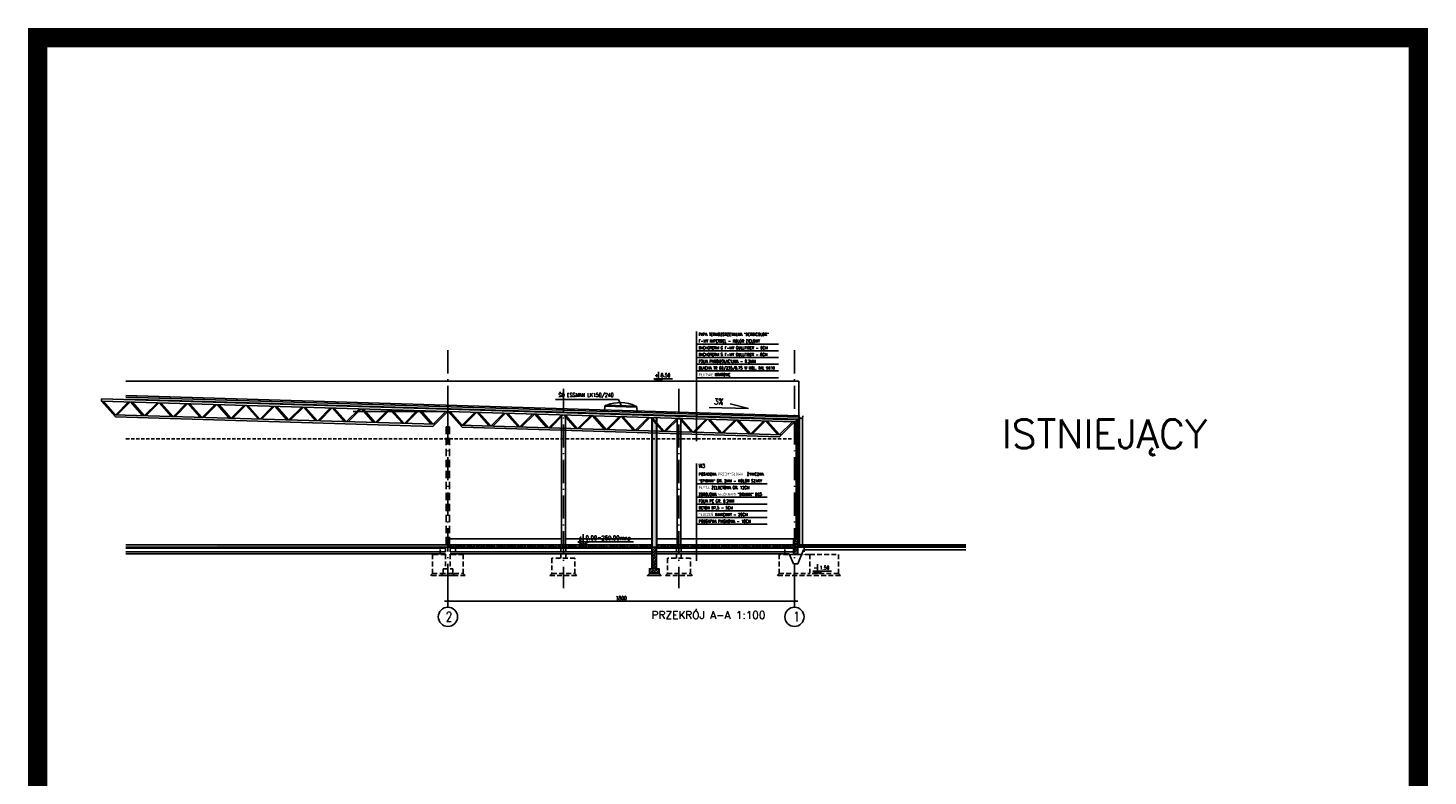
# Model space of a CAD drawing. Extents: x 153948 to 285449, y -89387 to -60195.
# Tile 91 of 100: x 271181 to 278453, y -77980 to -74091. Entities that reach past the tile are written whole.
import ezdxf
from ezdxf.enums import TextEntityAlignment as Align

# ---------------------------------------------------------------- set-up
doc = ezdxf.new("R2010")
doc.units = 0
doc.header["$LTSCALE"] = 100
doc.header["$MEASUREMENT"] = 0
doc.header["$PDMODE"] = 1
for name, pattern in [('ACAD_ISO10W100', [18.5, 12, -3, 0.5, -3]), ('DASHED2', [0.375, 0.25, -0.125]), ('HIDDEN2', [4.7625, 3.175, -1.5875])]:
    doc.linetypes.add(name, pattern=pattern)
doc.layers.get('0').update_dxf_attribs({"linetype": 'CONTINUOUS'})
doc.layers.get('DEFPOINTS').update_dxf_attribs({"linetype": 'CONTINUOUS'})
for name, color, linetype in [('A-BUD-OP', 3, 'CONTINUOUS'), ('A-WYMIARY100', 7, 'CONTINUOUS'), ('FUNDAM', 5, 'DASHED2'), ('GRUNT', 4, 'CONTINUOUS'), ('IZOLACJE', 3, 'CONTINUOUS'), ('K-STA', 2, 'CONTINUOUS'), ('OCIEPLENIE', 8, 'BATTING'), ('OSIE', 8, 'ACAD_ISO10W100'), ('PODWALINA', 6, 'CONTINUOUS'), ('POSADZKA', 13, 'CONTINUOUS'), ('R-----OP', 2, 'CONTINUOUS'), ('R-RAM', 1, 'CONTINUOUS'), ('RYNNY', 2, 'CONTINUOUS'), ('SZRAF', 9, 'CONTINUOUS'), ('TEXT1', 2, 'CONTINUOUS'), ('WIDOK', 11, 'CONTINUOUS'), ('ZELBET', 6, 'CONTINUOUS'), ('ŚWIETLIK', 2, 'CONTINUOUS')]:
    doc.layers.add(name, color=color, linetype=linetype)
doc.layers.add('CEGLA', color=4, linetype='CONTINUOUS', lineweight=30)
doc.layers.add('PANELE', color=3, linetype='CONTINUOUS', lineweight=30)
doc.styles.add('DYBY-NORMALNY-0-8-N', font='ROMANS.SHX', dxfattribs={"width": 0.8})
doc.styles.add('ROMANS', font='romans')
doc.styles.add('TXT3', font='SIMPLEX.SHX', dxfattribs={"width": 0.75, "height": 40})
doc.styles.add('wym_romans', font='romans.shx', dxfattribs={"width": 0.7})
doc.linetypes.add('BATTING', pattern='A,0.0001,-0.1,[134,ltypeshp.shx,S=0.1,R=0,X=-0.1,Y=0],-0.2,[134,ltypeshp.shx,S=0.1,R=180,X=0.1,Y=0],-0.1', length=0.4001)
doc.linetypes.add('ZIGZAG', pattern='A,0.0001,-0.2,[131,ltypeshp.shx,S=0.2,R=0,X=-0.2,Y=0],-0.4,[131,ltypeshp.shx,S=0.2,R=180,X=0.2,Y=0],-0.2', length=0.8001)
doc.dimstyles.new('100_CM_krótki', dxfattribs={"dimscale": 10, "dimtxt": 2, "dimasz": 1.1, "dimexe": 1.7, "dimexo": 2, "dimgap": 0.5, "dimtad": 1, "dimdec": 1, "dimrnd": 0.5, "dimzin": 9, "dimtxsty": 'wym_romans', "dimblk": 'ARCHTICK', "dimcen": 2, "dimdle": 1.7, "dimclrd": 256, "dimclre": 256, "dimclrt": 151, "dimadec": 1, "dimazin": 2, "dimtfac": 1, "dimtdec": 1, "dimtix": 1, "dimtmove": 1, "dimatfit": 2, "dimldrblk": 'ARCHTICK', "dimfxl": 1.8, "dimfxlon": 1, "dimtolj": 1, "dimtzin": 0, "dimlwd": -1, "dimlwe": -1, "dimarcsym": 0})
pattern_1 = [(45, (314127.129, -72322.589), (-8.8388348, 8.8388348), []), (45, (314135.968, -72322.589), (-8.8388348, 8.8388348), [6.25, -3.125])]

# ---------------------------------------------------------------- blocks, each defined once
blk = doc.blocks.new('_ARCHTICK')
at = {"color": 0, "linetype": 'ByBlock', "const_width": 0.15}
blk.add_lwpolyline([(-0.5, -0.5), (0.5, 0.5)], dxfattribs=at)
blk = doc.blocks.new('*D881')
at = {"layer": 'A-WYMIARY100', "transparency": 16777216}
for p, q in [((275178.9, -77070.2), (273344.9, -77070.2)), ((273361.9, -77052.2), (273361.9, -77087.2)), ((275161.9, -77052.2), (275161.9, -77087.2))]:
    blk.add_line(p, q, dxfattribs=at)
at = {"layer": 'DEFPOINTS', "color": 0, "transparency": 16777216}
for p in [(273361.9, -77007.9), (273361.9, -77070.2), (275161.9, -77007.9)]:
    blk.add_point(p, dxfattribs=at)
at = {"layer": 'A-WYMIARY100', "transparency": 16777216, "xscale": 11, "yscale": 11, "zscale": 11, "rotation": 180}
blk.add_blockref('_ARCHTICK', (273361.9, -77070.2), dxfattribs=at)
at = {"layer": 'A-WYMIARY100', "transparency": 16777216, "xscale": 11, "yscale": 11, "zscale": 11}
blk.add_blockref('_ARCHTICK', (275161.9, -77070.2), dxfattribs=at)
at = {"layer": 'A-WYMIARY100', "color": 151, "transparency": 16777216, "insert": (274261.9, -77055.2), "char_height": 20, "attachment_point": 5, "style": 'wym_romans'}
blk.add_mtext('\\A1;1800', dxfattribs=at)
blk = doc.blocks.new('KRATOWN')
at = {"layer": 'K-STA', "ltscale": 0.1}
for p, q in [((1800, 65), (0, 11)), ((1800, 54), (0, 0)), ((0, 0), (77.6, -77.7)), ((10.5, 0.3), (77.2, -66.7)), ((78.3, -66.7), (140.9, 4.2)), ((86.5, -66.4), (149.1, 4.5)), ((218, -62.5), (151.2, 4.5)), ((226.2, -62.2), (159.4, 4.8)), ((228.2, -62.2), (290.8, 8.7)), ((236.4, -61.9), (299.1, 9)), ((367.9, -58), (301.1, 9)), ((376.1, -57.7), (309.4, 9.3)), ((378.1, -57.7), (440.8, 13.2)), ((386.4, -57.4), (449, 13.5)), ((517.8, -53.5), (451.1, 13.5)), ((526.1, -53.2), (459.3, 13.8)), ((528.1, -53.2), (590.7, 17.7)), ((536.3, -52.9), (598.9, 18)), ((667.8, -49), (601, 18)), ((676, -48.8), (609.2, 18.3)), ((678, -48.7), (740.6, 22.2)), ((686.2, -48.4), (748.9, 22.5)), ((817.7, -44.5), (750.9, 22.5)), ((825.9, -44.3), (759.2, 22.8)), ((827.9, -44.2), (890.6, 26.7)), ((836.2, -43.9), (898.8, 27)), ((967.6, -40), (900.9, 27)), ((975.9, -39.8), (909.1, 27.3)), ((977.9, -39.7), (1040.5, 31.2)), ((986.1, -39.4), (1048.7, 31.5)), ((1117.6, -35.5), (1050.8, 31.5)), ((1125.8, -35.3), (1059, 31.8)), ((1127.8, -35.2), (1190.4, 35.7)), ((1136, -35), (1198.6, 36)), ((1267.5, -31), (1200.7, 36)), ((1275.7, -30.8), (1209, 36.3)), ((1277.7, -30.7), (1340.4, 40.2)), ((1286, -30.5), (1348.6, 40.5)), ((1417.4, -26.5), (1350.7, 40.5)), ((1425.6, -26.3), (1358.9, 40.8)), ((1427.7, -26.2), (1490.3, 44.7)), ((1435.9, -26), (1498.5, 45)), ((1567.4, -22), (1500.6, 45)), ((1575.6, -21.8), (1508.8, 45.3)), ((1577.6, -21.7), (1640.2, 49.2)), ((1585.8, -21.5), (1648.4, 49.5)), ((1717.3, -17.5), (1650.5, 49.5)), ((1725.5, -17.3), (1658.8, 49.8)), ((1725.8, -28.3), (1798.4, 54)), ((1727.5, -17.2), (1790.2, 53.7)), ((1800, 54), (1800, 65)), ((1735.8, -17), (66.9, -67)), ((1725.8, -28.3), (77.6, -77.7))]:
    blk.add_line(p, q, dxfattribs=at)

msp = doc.modelspace()

# ---------------------------------------------------------------- hatches: boundary and pattern name
at = {"layer": 'SZRAF', "true_color": 0xbababa}
msp.add_hatch(color=9, dxfattribs=at).paths.add_polyline_path([(274420.92, -76789.52), (274445.92, -76789.52), (274445.92, -76117.04), (274420.92, -76116.29)])
at = {"layer": 'SZRAF'}
h = msp.add_hatch(dxfattribs=at)
h.set_pattern_fill('ANSI33', color=256, scale=50, style=0)
h.set_pattern_definition(pattern_1)
h.paths.add_polyline_path([(272761.92, -76789.52), (272761.92, -76777.52), (272161.92, -76777.52), (272161.92, -76789.52)])
h.paths.add_polyline_path([(273361.92, -76789.52), (273361.92, -76777.52), (272761.92, -76777.52), (272761.92, -76789.52)])
h = msp.add_hatch(dxfattribs=at)
h.set_pattern_fill('ANSI33', color=256, scale=50, style=0)
h.set_pattern_definition(pattern_1)
h.paths.add_polyline_path([(273361.92, -76777.52), (273361.92, -76789.52), (273421.92, -76789.52), (273961.92, -76789.52), (273961.92, -76777.52)])
h.paths.add_polyline_path([(274027.49, -76789.52), (274027.49, -76777.52), (273961.92, -76777.52), (273961.92, -76789.52)])
h.paths.add_polyline_path([(274420.92, -76789.52), (274420.92, -76777.52), (274027.49, -76777.52), (274027.49, -76789.52)])
h = msp.add_hatch(dxfattribs=at)
h.set_pattern_fill('ANSI33', color=256, scale=50, style=0)
h.set_pattern_definition(pattern_1)
h.paths.add_polyline_path([(275016.92, -76789.52), (275016.92, -76777.52), (274445.92, -76777.52), (274445.92, -76789.52)])
h.paths.add_polyline_path([(275016.92, -76777.52), (275016.92, -76789.52), (275126.92, -76789.52), (275126.92, -76777.52)])
h.paths.add_polyline_path([(275161.92, -76789.52), (275161.92, -76777.52), (275126.92, -76777.52), (275126.92, -76789.52)])
h.paths.add_polyline_path([(275156.92, -76789.52), (275161.92, -76789.52), (275161.92, -76777.52), (275156.92, -76777.52)], flags=17)
h = msp.add_hatch(dxfattribs=at)
h.set_pattern_fill('ANSI33', color=256, scale=50, style=0)
h.set_pattern_definition(pattern_1)
h.paths.add_polyline_path([(275156.92, -76827.52), (275178.92, -76827.52), (275178.92, -76747.52), (275156.92, -76747.52)])
h = msp.add_hatch(dxfattribs=at)
h.set_pattern_fill('ANSI33', color=256, scale=50, style=0)
h.set_pattern_definition([(45, (315198.629, -72322.589), (-8.8388348, 8.8388348), []), (45, (315207.468, -72322.589), (-8.8388348, 8.8388348), [6.25, -3.125])])
h.paths.add_polyline_path([(274433.42, -76789.52), (274420.92, -76789.52), (274420.92, -76902.52), (274433.42, -76902.52)])
h.paths.add_polyline_path([(274433.42, -76902.52), (274445.92, -76902.52), (274445.92, -76789.52), (274433.42, -76789.52)])
h.paths.add_polyline_path([(274408.42, -76927.52), (274433.42, -76927.52), (274433.42, -76902.52), (274408.42, -76902.52)])
h.paths.add_polyline_path([(274433.42, -76927.52), (274458.42, -76927.52), (274458.42, -76902.52), (274433.42, -76902.52)])

# ---------------------------------------------------------------- linework, layer by layer
at = {"layer": 'A-BUD-OP'}
for p, q in [((274431.44, -75914.64), (274528.1, -75914.64)), ((274456.14, -75927.52), (274431.44, -75914.64)), ((274456.14, -75878.14), (274456.14, -75927.52)), ((274456.14, -75927.52), (274480.85, -75914.64)), ((274922.52, -76069.74), (274828.79, -76045.49)), ((274922.52, -76069.74), (274719.74, -76063.47)), ((274064.27, -76777.52), (274036.48, -76763.03)), ((274036.48, -76763.03), (274326.31, -76763.03)), ((274064.27, -76721.97), (274064.27, -76777.52)), ((274064.27, -76777.52), (274092.06, -76763.03)), ((275257.21, -76914.64), (275353.87, -76914.64)), ((275281.92, -76927.52), (275257.21, -76914.64)), ((275281.92, -76878.14), (275281.92, -76927.52)), ((275281.92, -76927.52), (275306.62, -76914.64))]:
    msp.add_line(p, q, dxfattribs=at)
at = {"layer": 'CEGLA', "ltscale": 0.5}
for p, q in [((274420.92, -76116.29), (274420.92, -76789.52)), ((274445.92, -76117.04), (274445.92, -76789.52))]:
    msp.add_line(p, q, dxfattribs=at)
at = {"layer": 'FUNDAM'}
for p, q in [((273349.42, -76789.52), (273349.42, -76902.52)), ((273374.42, -76789.52), (273374.42, -76902.52)), ((273948.92, -76847.52), (273948.92, -76794.52)), ((273973.92, -76847.52), (273973.92, -76794.52)), ((274548.92, -76847.52), (274548.92, -76794.52)), ((274573.92, -76847.52), (274573.92, -76794.52)), ((273386.92, -76927.52), (273336.92, -76927.52))]:
    msp.add_line(p, q, dxfattribs=at)
for points in [[(273349.42, -76827.52), (273281.92, -76827.52), (273281.92, -76927.52), (273441.92, -76927.52), (273441.92, -76827.52), (273374.42, -76827.52)], [(273321.92, -76827.52), (273321.92, -76789.52), (273401.92, -76789.52), (273401.92, -76827.52)], [(275111.92, -76827.52), (275111.92, -76789.52), (275211.92, -76789.52), (275211.92, -76827.52)], [(273441.92, -76927.52), (273451.92, -76937.52), (273271.92, -76937.52), (273281.92, -76927.52)], [(273386.92, -76927.52), (273396.92, -76937.52), (273326.92, -76937.52), (273336.92, -76927.52)], [(273336.92, -76927.52), (273336.92, -76902.52), (273386.92, -76902.52), (273386.92, -76927.52)], [(273901.92, -76927.52), (273891.92, -76937.52), (274031.92, -76937.52), (274021.92, -76927.52)], [(274501.92, -76927.52), (274491.92, -76937.52), (274631.92, -76937.52), (274621.92, -76927.52)], [(275390.87, -76927.52), (275400.87, -76937.52), (275071.92, -76937.52), (275081.92, -76927.52)]]:
    msp.add_lwpolyline(points, dxfattribs=at)
for points in [[(273901.92, -76847.52), (273901.92, -76927.52), (274021.92, -76927.52), (274021.92, -76847.52)], [(274501.92, -76847.52), (274501.92, -76927.52), (274621.92, -76927.52), (274621.92, -76847.52)], [(275241.92, -76827.52), (275081.92, -76827.52), (275081.92, -76927.52), (275241.92, -76927.52)], [(275241.92, -76927.52), (275241.92, -76827.52), (275390.87, -76827.52), (275390.87, -76927.52)]]:
    msp.add_lwpolyline(points, close=True, dxfattribs=at)
at = {"layer": 'GRUNT'}
for p, q in [((275178.92, -76783.52), (276052.5, -76783.52)), ((275178.92, -76789.52), (276052.5, -76789.52))]:
    msp.add_line(p, q, dxfattribs=at)
at = {"layer": 'IZOLACJE', "ltscale": 0.1}
msp.add_line((271689.93, -76002.35), (275185.42, -76107.21), dxfattribs=at)
at = {"layer": 'K-STA', "linetype": 'ZIGZAG', "ltscale": 0.1}
msp.add_line((271689.93, -76020.39), (275185.33, -76125.26), dxfattribs=at)
at = {"layer": 'K-STA', "color": 8}
msp.add_line((273361.92, -76084.52), (272869.6, -76084.52), dxfattribs=at)
at = {"layer": 'K-STA', "color": 8, "ltscale": 0.1}
for p, q in [((273368.86, -76084.52), (273354.97, -76084.52)), ((273361.92, -76084.52), (273361.92, -76164.52)), ((273370.92, -76164.52), (273352.92, -76164.52))]:
    msp.add_line(p, q, dxfattribs=at)
at = {"layer": 'K-STA', "color": 8, "linetype": 'HIDDEN2', "ltscale": 0.12}
for p, q in [((273352.92, -76164.52), (273352.92, -76777.52)), ((273370.92, -76164.52), (273370.92, -76777.52))]:
    msp.add_line(p, q, dxfattribs=at)
at = {"layer": 'K-STA', "ltscale": 0.1}
for p, q in [((275168.86, -76138.52), (275154.97, -76138.52)), ((275161.92, -76138.52), (275161.92, -76218.52))]:
    msp.add_line(p, q, dxfattribs=at)
at = {"layer": 'OCIEPLENIE', "ltscale": 0.19}
msp.add_line((271689.93, -76009.85), (275185.42, -76114.72), dxfattribs=at)
at = {"layer": 'OCIEPLENIE', "ltscale": 0.12}
msp.add_line((275175.92, -76121.82), (275175.92, -76747.52), dxfattribs=at)
at = {"layer": 'OSIE', "ltscale": 0.1}
for p, q in [((273361.92, -75766.82), (273361.92, -76997.49)), ((275161.92, -75766.82), (275161.92, -76997.49)), ((273961.92, -75966.78), (273961.92, -77003.9)), ((274561.92, -75966.78), (274561.92, -77003.9))]:
    msp.add_line(p, q, dxfattribs=at)
at = {"layer": 'PANELE', "ltscale": 0.12}
for p, q in [((275170.92, -76121.82), (275170.92, -76747.52)), ((275185.42, -76107.21), (275185.42, -76752.52)), ((275178.92, -76752.52), (275185.42, -76752.52))]:
    msp.add_line(p, q, dxfattribs=at)
at = {"layer": 'PODWALINA', "ltscale": 0.5}
for p, q in [((275156.92, -76827.52), (275156.92, -76747.52)), ((275156.92, -76747.52), (275178.92, -76747.52)), ((275178.92, -76827.52), (275178.92, -76747.52))]:
    msp.add_line(p, q, dxfattribs=at)
at = {"layer": 'PODWALINA'}
msp.add_line((275178.92, -76827.52), (275156.92, -76827.52), dxfattribs=at)
at = {"layer": 'POSADZKA'}
for p, q in [((274420.92, -76777.52), (271689.93, -76777.52)), ((275156.92, -76777.52), (274445.92, -76777.52)), ((275156.92, -76789.52), (275156.92, -76777.52)), ((276052.5, -76777.52), (275178.92, -76777.52)), ((275156.92, -76789.52), (271689.93, -76789.52))]:
    msp.add_line(p, q, dxfattribs=at)
at = {"layer": 'POSADZKA', "color": 1}
for p, q in [((273349.42, -76794.52), (271689.93, -76794.52)), ((274420.92, -76794.52), (273374.42, -76794.52)), ((275156.92, -76794.52), (274445.92, -76794.52))]:
    msp.add_line(p, q, dxfattribs=at)
at = {"layer": 'POSADZKA', "color": 2}
for p, q in [((273349.42, -76814.52), (271689.93, -76814.52)), ((273349.42, -76824.52), (271689.93, -76824.52)), ((274420.92, -76814.52), (273374.42, -76814.52)), ((274420.92, -76824.52), (273374.42, -76824.52)), ((275156.92, -76814.52), (274445.92, -76814.52)), ((275134.68, -76824.52), (274445.92, -76824.52)), ((275156.92, -76877.52), (275134.68, -76824.52)), ((275178.92, -76877.52), (275209.54, -76804.52)), ((275209.54, -76804.52), (276052.5, -76804.52)), ((275156.92, -76877.52), (275178.92, -76877.52))]:
    msp.add_line(p, q, dxfattribs=at)
at = {"layer": 'R-----OP', "color": 1}
for p, q in [((274653.08, -75668.37), (274653.08, -76238.85)), ((274653.08, -75734.29), (275079.05, -75734.29)), ((274653.08, -75769.29), (275079.05, -75769.29)), ((274653.08, -75804.29), (275079.05, -75804.29)), ((274653.08, -75839.29), (275079.05, -75839.29)), ((274653.08, -75839.29), (275079.05, -75839.29)), ((274653.08, -75874.29), (275079.05, -75874.29)), ((274653.08, -75909.29), (275079.05, -75909.29)), ((274653.08, -76355.64), (274653.08, -76860.37)), ((274653.08, -76460.81), (275020.62, -76460.81)), ((274653.08, -76530.81), (275020.62, -76530.81)), ((274653.08, -76565.81), (275020.62, -76565.81)), ((274653.08, -76600.81), (275020.62, -76600.81)), ((274653.08, -76600.81), (275020.62, -76600.81)), ((274653.08, -76635.81), (275020.62, -76635.81)), ((274653.08, -76670.81), (275020.62, -76670.81))]:
    msp.add_line(p, q, dxfattribs=at)
at = {"layer": 'R-----OP', "ltscale": 0.1}
for p, q in [((273920.75, -76022.03), (274247.53, -76022.03)), ((274247.53, -76022.03), (274261.78, -76053.8))]:
    msp.add_line(p, q, dxfattribs=at)
at = {"layer": 'R-RAM', "const_width": 100}
msp.add_lwpolyline([(271230.92, -74141.47), (278402.57, -74141.47), (278402.57, -81909.54), (271230.92, -81909.54)], close=True, dxfattribs=at)
at = {"layer": 'RYNNY'}
for p, q in [((275188.68, -76117.19), (275188.68, -76777.52)), ((275203.68, -76117.19), (275203.68, -76777.52))]:
    msp.add_line(p, q, dxfattribs=at)
msp.add_lwpolyline([(275205.18, -76107.21), (275205.18, -76112.21, -1), (275187.18, -76112.21), (275187.18, -76107.21), (275179.91, -76107.21)], format="xyb", dxfattribs=at)
at = {"layer": 'TEXT1'}
for p, q in [((273361.92, -77102.37), (273361.92, -76997.49)), ((275161.92, -77102.37), (275161.92, -76997.49))]:
    msp.add_line(p, q, dxfattribs=at)
for centre in [(273361.92, -77152.37), (275161.92, -77152.37)]:
    msp.add_circle(centre, 50, dxfattribs=at)
at = {"layer": 'WIDOK', "ltscale": 0.12}
for p, q in [((271689.93, -75927.52), (275185.42, -75927.52)), ((275185.42, -75927.52), (275185.42, -76107.21)), ((273951.92, -76102.22), (273951.92, -76777.52)), ((273971.92, -76102.82), (273971.92, -76777.52)), ((274551.92, -76120.22), (274551.92, -76777.52)), ((274571.92, -76120.82), (274571.92, -76777.52)), ((273370.92, -76747.52), (273951.92, -76747.52)), ((273971.92, -76747.52), (274420.92, -76747.52)), ((274445.92, -76747.52), (274551.92, -76747.52)), ((274571.92, -76747.52), (275156.92, -76747.52))]:
    msp.add_line(p, q, dxfattribs=at)
at = {"layer": 'WIDOK', "color": 3, "linetype": 'DASHED2', "ltscale": 0.7}
msp.add_line((271689.93, -76227.52), (275152.92, -76227.52), dxfattribs=at)
at = {"layer": 'WIDOK'}
msp.add_line((275178.92, -76777.52), (275178.92, -76752.52), dxfattribs=at)
at = {"layer": 'ZELBET'}
for p, q in [((273349.42, -76789.52), (273374.42, -76789.52)), ((274420.92, -76789.52), (274445.92, -76789.52)), ((274420.92, -76789.52), (274420.92, -76902.52)), ((274445.92, -76789.52), (274445.92, -76902.52)), ((274458.42, -76927.52), (274408.42, -76927.52))]:
    msp.add_line(p, q, dxfattribs=at)
at = {"layer": 'ZELBET', "color": 1, "linetype": 'Continuous'}
msp.add_lwpolyline([(274458.42, -76927.52), (274468.42, -76937.52), (274398.42, -76937.52), (274408.42, -76927.52)], dxfattribs=at)
at = {"layer": 'ZELBET'}
msp.add_lwpolyline([(274408.42, -76927.52), (274408.42, -76902.52), (274458.42, -76902.52), (274458.42, -76927.52)], dxfattribs=at)
at = {"layer": 'ŚWIETLIK', "color": 2}
for p, q in [((274174.58, -76076.96), (274179.08, -76051.95)), ((274344.58, -76082.06), (274342.34, -76057.05))]:
    msp.add_line(p, q, dxfattribs=at)
at = {"layer": 'ŚWIETLIK', "ltscale": 0.1}
for p, q in [((274178.93, -76056.94), (274342.19, -76062.04)), ((274179.08, -76051.95), (274342.34, -76057.05))]:
    msp.add_line(p, q, dxfattribs=at)
at = {"layer": 'ŚWIETLIK', "color": 2}
msp.add_arc((274256.62, -76225.78), 187.06, 64.633054, 111.93023, dxfattribs=at)

# ---------------------------------------------------------------- block references
at = {"layer": 'K-STA', "xscale": -1}
for p in [(273361.92, -76084.52), (275161.92, -76138.52)]:
    msp.add_blockref('KRATOWN', p, dxfattribs=at)

# ---------------------------------------------------------------- texts
at = {"layer": 'A-BUD-OP', "style": 'DYBY-NORMALNY-0-8-N', "width": 0.8}
for s, height, p in [('+', 18.75, (274435.33, -75906.14)), ('8.50', 18.75, (274467.55, -75906.14)), ('%%p', 22.5, (274040.85, -76753.47)), ('0.00=269.00mnp', 22.5, (274077.1, -76753.47)), ('-', 18.75, (275261.1, -76906.14)), ('1.50', 18.75, (275293.32, -76906.14))]:
    msp.add_text(s, height=height, dxfattribs=at).set_placement(p)
msp.add_text('3%', height=31.5, rotation=358.230028, dxfattribs=at).set_placement((274744.53, -76048.03))
at = {"layer": 'A-BUD-OP', "color": 6, "style": 'ROMANS'}
for s, height, p in [('ISTNIEJĄCY', 150, (277305.93, -76276.38)), ('PRZEKRÓJ A-A 1:100', 40, (275011.68, -77163.19))]:
    msp.add_text(s, height=height, dxfattribs=at).set_placement(p, align=Align.RIGHT)
at = {"layer": 'R-----OP', "color": 2, "style": 'DYBY-NORMALNY-0-8-N', "width": 0.8}
for s, height, p in [('PAPA TERMOZGRZEWALNA "DERBICOLOR"', 15, (274664.03, -75691.47)), ('F-MY IMPERBEL - KOLOR ZIELONY', 15, (274664.03, -75726.47)), ('DACHOTERM G F-MY GULLFIBER - 6CM', 15, (274664.03, -75761.47)), ('DACHOTERM S F-MY GULLFIBER - 8CM', 15, (274664.03, -75796.47)), ('FOLIA PAROIZOLACYJNA - 0.2MM', 15, (274664.03, -75831.47)), ('BLACHA TR 60/235/0.75 W KOL. RAL 9010', 15, (274664.03, -75866.47)), ('PŁATWIE KRATOWE', 15, (274664.03, -75901.47)), ('W3', 20, (274664.03, -76377.03)), ('POSADZKA PRZEMYSŁOWA  ŻYWICZNA', 15, (274664.03, -76417.98)), ('"EPIDIAN" GR. 2MM - KOLOR SZARY', 15, (274664.03, -76452.98)), ('PŁYTA ŻELBETOWA GR. 12CM ', 15, (274664.03, -76487.98)), ('ZBROJONA WŁÓKNAMI "DRAMIX" B25', 15, (274664.03, -76522.98)), ('FOLIA PE GR. 0.2MM', 15, (274664.03, -76557.98)), ('TŁUCZEŃ KAMIENNY - 20CM', 15, (274664.03, -76627.98)), ('BETON B7.5 - 5CM', 15, (274664.03, -76592.98)), ('PODSYPKA PIASKOWA - 10CM', 15, (274664.03, -76662.98))]:
    msp.add_text(s, height=height, dxfattribs=at).set_placement(p)
msp.add_text('ŚD ESSMAN LK150/240', height=20, dxfattribs=at).set_placement((274079.42, -75999.52), align=Align.MIDDLE)
at = {"layer": 'TEXT1', "style": 'TXT3', "width": 0.75}
for s, p in [('2', (273351.81, -77175.69)), ('1', (275156.88, -77175.69))]:
    msp.add_text(s, height=50, dxfattribs=at).set_placement(p)

# ---------------------------------------------------------------- dimensions: what is measured, and where the dimension line sits
at = {"layer": 'A-WYMIARY100'}
dim = msp.add_linear_dim(base=(273361.92, -77070.17), p1=(275161.92, -77007.93), p2=(273361.92, -77007.93), dimstyle='100_CM_krótki', dxfattribs=at)
dim.commit()
dim.dimension.update_dxf_attribs({"geometry": '*D881', "text_midpoint": (274261.92, -77055.17)})

doc.saveas('drawing.dxf')
